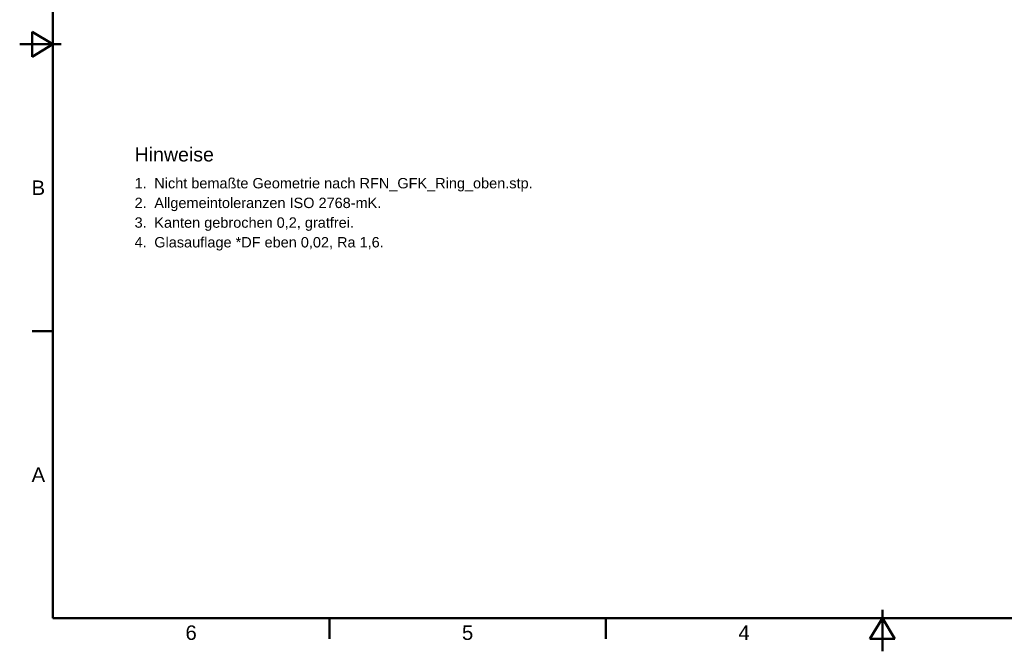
# Model space of a CAD drawing. Header units: inches. Extents: x 0.8 to 17.2, y 0.6 to 12.1.
# Tile 1 of 4: x 0.8 to 10.2, y 0.6 to 6.6. Entities that reach past the tile are written whole.
import ezdxf
from ezdxf.enums import TextEntityAlignment as Align

# ---------------------------------------------------------------- set-up
doc = ezdxf.new("R2010")
doc.units = ezdxf.units.IN
doc.header["$MEASUREMENT"] = 0
doc.layers.add('RAHMEN', color=7, linetype='Continuous', lineweight=50)
doc.layers.add('TEXT', color=7, linetype='Continuous', lineweight=18)
doc.styles.add('ISO_104', font='arial.ttf')
doc.styles.add('ISO_14', font='arial.ttf')
doc.styles.add('ISO_75', font='arial.ttf')

msp = doc.modelspace()

# ---------------------------------------------------------------- linework, layer by layer
at = {"layer": 'RAHMEN'}
for p, q in [((1.13386, 11.79724), (1.13386, 0.89173)), ((1.13386, 6.34449), (0.93701, 6.4626)), ((0.93701, 6.4626), (0.93701, 6.22638)), ((0.8189, 6.34449), (1.2126, 6.34449)), ((1.13386, 6.34449), (0.93701, 6.34449)), ((0.93701, 6.22638), (1.13386, 6.34449)), ((1.13386, 3.61811), (0.93701, 3.61811)), ((9.00787, 0.57677), (9.00787, 0.97047)), ((1.13386, 0.89173), (16.88189, 0.89173)), ((3.75853, 0.89173), (3.75853, 0.69488)), ((6.3832, 0.89173), (6.3832, 0.69488)), ((9.00787, 0.89173), (8.88976, 0.69488)), ((9.12598, 0.69488), (9.00787, 0.89173)), ((9.00787, 0.89173), (9.00787, 0.69488)), ((8.88976, 0.69488), (9.12598, 0.69488))]:
    msp.add_line(p, q, dxfattribs=at)

# ---------------------------------------------------------------- texts
at = {"layer": 'RAHMEN', "style": 'ISO_14'}
for s, p in [('B', (0.99606, 4.9813)), ('A', (0.99606, 2.25492)), ('6', (2.44619, 0.75394)), ('5', (5.07087, 0.75394)), ('4', (7.69554, 0.75394))]:
    msp.add_text(s, height=0.1378, dxfattribs=at).set_placement(p, align=Align.MIDDLE_CENTER)
at = {"layer": 'TEXT'}
for s, height, style, p in [('Hinweise', 0.132874, 'ISO_104', (1.90962, 5.23103)), ('1.', 0.098425, 'ISO_75', (1.90962, 4.97512)), ('Nicht bemaßte Geometrie nach RFN_GFK_Ring_oben.stp.', 0.0984252, 'ISO_75', (2.09663, 4.97512)), ('2.', 0.098425, 'ISO_75', (1.90962, 4.78811)), ('Allgemeintoleranzen ISO 2768-mK.', 0.0984252, 'ISO_75', (2.09663, 4.78811)), ('3.', 0.098425, 'ISO_75', (1.90962, 4.60111)), ('Kanten gebrochen 0,2, gratfrei.', 0.0984252, 'ISO_75', (2.09663, 4.60111)), ('4.', 0.098425, 'ISO_75', (1.90962, 4.4141)), ('Glasauflage *DF eben 0,02, Ra 1,6.', 0.0984252, 'ISO_75', (2.09663, 4.4141))]:
    msp.add_text(s, height=height, dxfattribs=dict(at, style=style)).set_placement(p)

doc.saveas('drawing.dxf')
